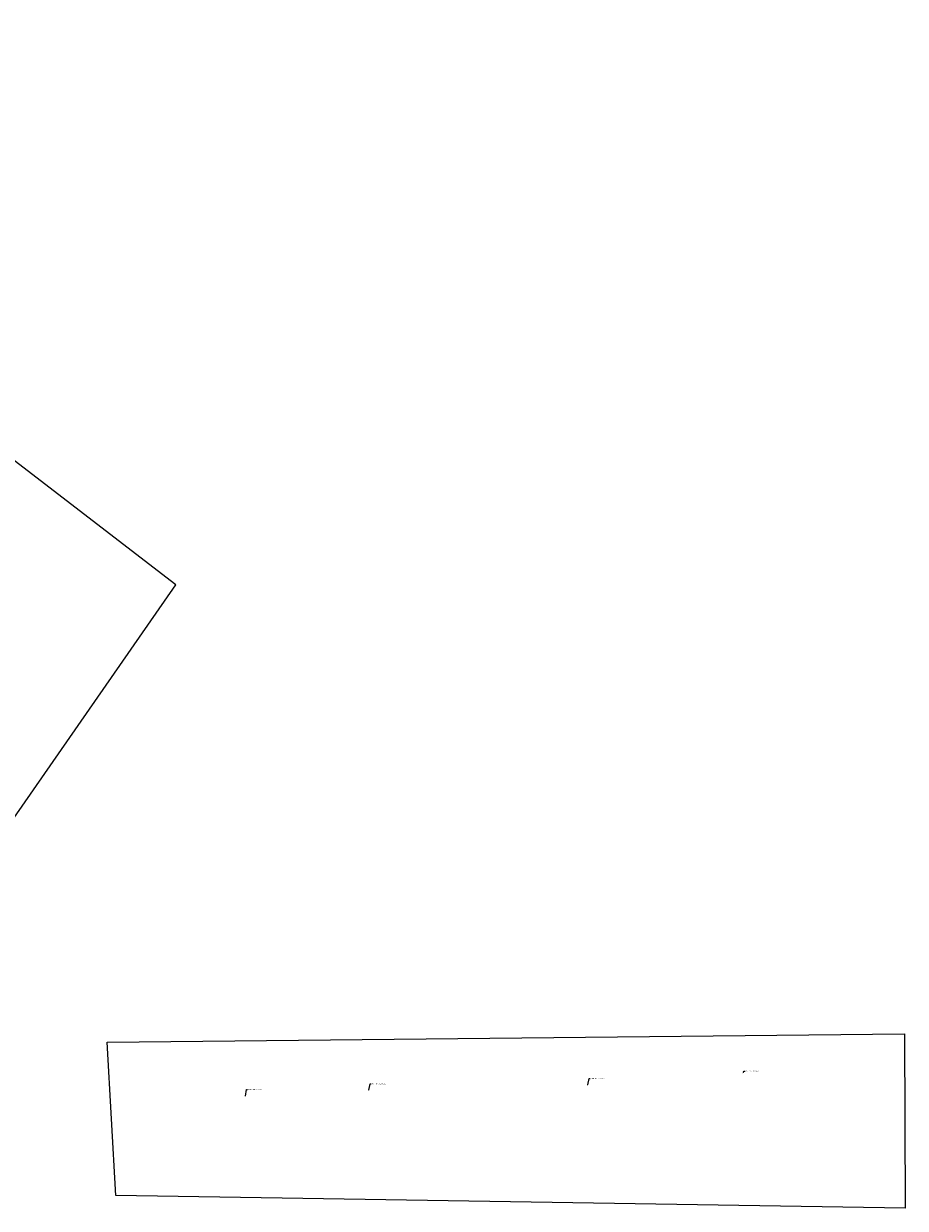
# Model space of a CAD drawing. Header units: feet. Extents: x 2204748 to 2209851, y 304262 to 307692.
# Tile 9 of 9: x 2207300 to 2209851, y 304262 to 307692. Entities that reach past the tile are written whole.
import ezdxf
from ezdxf import colors
from ezdxf.entities.mleader import LeaderData, LeaderLine
from ezdxf.math import Vec2, Vec3

# ---------------------------------------------------------------- set-up
doc = ezdxf.new("R2010")
doc.units = ezdxf.units.FT
doc.header["$MEASUREMENT"] = 0
doc.layers.add('PF_P_Text', color=7, linetype='Continuous')
doc.styles.add('Slanted-Normal', font='calibriz.ttf', dxfattribs={"height": 0.14})

msp = doc.modelspace()

# ---------------------------------------------------------------- linework, layer by layer
for points in [[(2207740.4, 306067.9), (2205628.4, 307692.5), (2204747.9, 306547.8), (2206915.5, 304880.4)], [(2207541.4, 304743.1), (2209849.2, 304767.3), (2209851.4, 304262), (2207566.1, 304299.4)]]:
    msp.add_lwpolyline(points, close=True)

# ---------------------------------------------------------------- leaders
at = {"layer": 'PF_P_Text'}
ml = msp.add_multileader_mtext('Standard', dxfattribs=at)
ml.set_content('PROP. PROFILE GRADE', color=256, style='Slanted-Normal')
ml.set_leader_properties(color=9)
ml.build(insert=Vec2(0, 0))
ml.multileader.update_dxf_attribs({"text_left_attachment_type": 2, "text_right_attachment_type": 2, "dogleg_length": 0.15, "arrow_head_size": 3.6, "scale": 20})
ctx = ml.context
ctx.base_point, ctx.scale, ctx.char_height, ctx.arrow_head_size, ctx.landing_gap_size, ctx.plane_origin = Vec3(2208939.1, 304638.2), 20, 2.8, 3.6, 1.8, Vec3(2208931.4, 304616.3)
ctx.left_attachment, ctx.right_attachment = 2, 2
notes = []
notes.append((ctx, [(0, (1, 1, 0), (2208936.1, 304638.2), (1, 0), 3, [(0, [(2208931.4, 304616.3)], 0, [])])]))
ctx.mtext.insert, ctx.mtext.flow_direction = Vec3(2208940.9, 304639.6), 5
ml = msp.add_multileader_mtext('Standard', dxfattribs=at)
ml.set_content('PROP. PROFILE GRADE', color=256, style='Slanted-Normal')
ml.set_leader_properties(color=9)
ml.build(insert=Vec2(0, 0))
ml.multileader.update_dxf_attribs({"text_left_attachment_type": 2, "text_right_attachment_type": 2, "dogleg_length": 0.15, "arrow_head_size": 3.6, "scale": 20})
ctx = ml.context
ctx.base_point, ctx.scale, ctx.char_height, ctx.arrow_head_size, ctx.landing_gap_size, ctx.plane_origin = Vec3(2209388.1, 304659.6), 20, 2.8, 3.6, 1.8, Vec3(2209343.9, 304663.7)
ctx.left_attachment, ctx.right_attachment = 2, 2
notes.append((ctx, [(0, (1, 1, 0), (2209385.1, 304659.6), (1, 0), 3, [(0, [(2209380.2, 304651.9)], 0, [])])]))
ctx.mtext.insert, ctx.mtext.flow_direction = Vec3(2209389.9, 304661), 5
ml = msp.add_multileader_mtext('Standard', dxfattribs=at)
ml.set_content('PROP. PROFILE GRADE', color=256, style='Slanted-Normal')
ml.set_leader_properties(color=9)
ml.build(insert=Vec2(0, 0))
ml.multileader.update_dxf_attribs({"text_left_attachment_type": 2, "text_right_attachment_type": 2, "dogleg_length": 0.15, "arrow_head_size": 3.6, "scale": 20})
ctx = ml.context
ctx.base_point, ctx.scale, ctx.char_height, ctx.arrow_head_size, ctx.landing_gap_size, ctx.plane_origin = Vec3(2207947.1, 304605.8), 20, 2.8, 3.6, 1.8, Vec3(2207900.8, 304580.5)
ctx.left_attachment, ctx.right_attachment = 2, 2
notes.append((ctx, [(0, (1, 1, 0), (2207944.1, 304605.8), (1, 0), 3, [(0, [(2207940.7, 304583.5)], 0, [])])]))
ctx.mtext.insert, ctx.mtext.flow_direction = Vec3(2207948.9, 304607.3), 5
ml = msp.add_multileader_mtext('Standard', dxfattribs=at)
ml.set_content('PROP. PROFILE GRADE', color=256, style='Slanted-Normal')
ml.set_leader_properties(color=9)
ml.build(insert=Vec2(0, 0))
ml.multileader.update_dxf_attribs({"text_left_attachment_type": 2, "text_right_attachment_type": 2, "dogleg_length": 0.15, "arrow_head_size": 3.6, "scale": 20})
ctx = ml.context
ctx.base_point, ctx.scale, ctx.char_height, ctx.arrow_head_size, ctx.landing_gap_size, ctx.plane_origin = Vec3(2208305.5, 304622.8), 20, 2.8, 3.6, 1.8, Vec3(2208297.8, 304601)
ctx.left_attachment, ctx.right_attachment = 2, 2
notes.append((ctx, [(0, (1, 1, 0), (2208302.5, 304622.8), (1, 0), 3, [(0, [(2208297.8, 304601)], 0, [])])]))
ctx.mtext.insert, ctx.mtext.flow_direction = Vec3(2208307.3, 304624.2), 5
for ctx, leaders in notes:
    for number, flags, end, landing, length, lines in leaders:
        leader = LeaderData()
        leader.index, (leader.has_last_leader_line, leader.has_dogleg_vector, leader.attachment_direction) = number, flags
        leader.last_leader_point, leader.dogleg_vector, leader.dogleg_length = Vec3(end), Vec3(landing), length
        for number, points, colour, breaks in lines:
            line = LeaderLine()
            line.index, line.vertices, line.color, line.breaks = number, Vec3.list(points), colors.encode_raw_color(colour), breaks
            leader.lines.append(line)
        ctx.leaders.append(leader)

doc.saveas('drawing.dxf')
